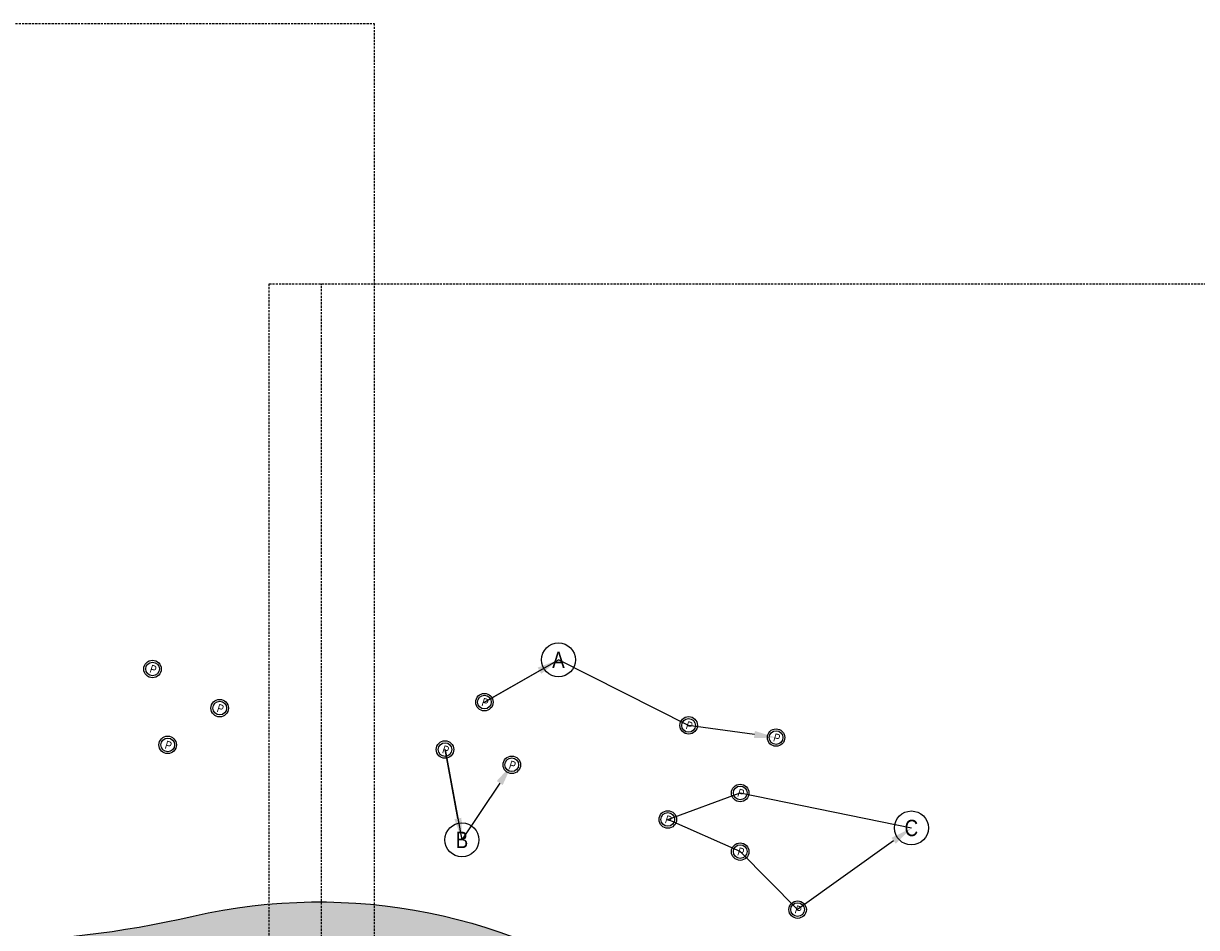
# Model space of a CAD drawing. Extents: x 1609557 to 1611883, y 574690 to 575242.
# Tile 23 of 43: x 1610305 to 1610439, y 575032 to 575135. Entities that reach past the tile are written whole.
import ezdxf
from ezdxf import colors
from ezdxf.entities.mleader import LeaderData, LeaderLine
from ezdxf.enums import TextEntityAlignment as Align
from ezdxf.math import Vec2, Vec3

# ---------------------------------------------------------------- set-up
doc = ezdxf.new("R2010")
doc.units = 0
doc.header["$MEASUREMENT"] = 0
doc.linetypes.add('HIDDEN', pattern=[0.375, 0.25, -0.125])
for name, color, linetype in [('C-SHRUB-WELL', 3, 'Continuous'), ('L-ANNO-MACH', 7, 'HIDDEN'), ('L-ANNO-MACH-OVERALL', 7, 'HIDDEN'), ('L-PLNT-BASE', 2, 'Continuous'), ('L-PLNT-BID-ADD', 2, 'Continuous'), ('L-PLNT-SEED', 2, 'Continuous'), ('L-STON', 3, 'Continuous')]:
    doc.layers.add(name, color=color, linetype=linetype)
doc.layers.add('L-ANNO-NOTE', color=2, linetype='Continuous', lineweight=25)
doc.styles.add('RDG_Standard', font='ARIALN.TTF')
doc.styles.add('SHR', font='ARIALN.TTF', dxfattribs={"height": 0.75})
doc.styles.get("Standard").update_dxf_attribs({"font": 'arial.ttf'})

# ---------------------------------------------------------------- blocks, each defined once
blk = doc.blocks.new('base bid')
at = {"layer": 'L-PLNT-SEED'}
h = blk.add_hatch(dxfattribs=at)
h.set_pattern_fill('ANSI31', color=256, scale=10)
h.set_pattern_definition([(45, (150.2332058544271, -144.2689704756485), (-0.8838834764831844, 0.8838834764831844), [])])
edge = h.paths.add_edge_path()
edge.add_arc((618.8863025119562, -30.30258975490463), 1.015633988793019, 53.56259994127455, 119.7169013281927)
edge.add_arc((604.8375250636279, -3.650523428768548), 29.11303063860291, 189.3697585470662, 297.72745904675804, ccw=False)
edge.add_arc((570.2035708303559, -9.42934627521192), 5.999999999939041, 9.972662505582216, 101.7879303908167)
edge.add_arc((539.35580430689, 138.3861309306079), 145.0000000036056, 248.93301401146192, 281.7879303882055, ccw=False)
edge.add_arc((475.8941253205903, -24.71594292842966), 30.01817304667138, 67.80410625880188, 127.606428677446)
edge.add_arc((414.8510998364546, 54.51400046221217), 70.00000000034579, 234.3621781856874, 307.6152423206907, ccw=False)
edge.add_arc((339.1053539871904, -51.13912058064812), 60.00000000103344, 54.36217818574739, 102.9413701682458)
edge.add_arc((298.7936556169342, 124.2888332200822), 119.9999999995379, 269.47738466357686, 282.94137016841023, ccw=False)
edge.add_arc((297.6535016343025, -0.7059668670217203), 5.00000000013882, 89.47738466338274, 125.4332877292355)
edge.add_arc((292.4357098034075, 6.627153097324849), 3.999999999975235, 266.90698341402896, 305.43328772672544, ccw=False)
edge.add_arc((298.7936556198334, 124.2888332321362), 121.8333333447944, 234.5171921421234, 266.90698341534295, ccw=False)
edge.add_arc((230.3962784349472, 28.3383603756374), 3.999999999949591, 197.7889517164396, 234.51719214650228, ccw=False)
edge.add_arc((221.8265835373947, 25.58875506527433), 5.000000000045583, 17.78895171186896, 57.33646437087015)
edge.add_arc((192.1428275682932, -20.71323875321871), 60.0000000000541, 57.33646437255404, 95.53005168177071)
edge.add_line((186.3607580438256, 39.00750866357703), (186.1700039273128, 38.98934755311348))
edge.add_arc((180.5786885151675, 98.72825606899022), 59.99999998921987, 247.789464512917, 275.34707114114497, ccw=False)
edge.add_arc((156.0079716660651, 38.55118508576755), 4.999999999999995, 67.78946452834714, 159.470690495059)
edge.add_arc((167.6572125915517, 34.18891891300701), 17.43921944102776, 159.4706905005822, 205.3160390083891)
edge.add_line((151.892805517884, 26.73171807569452), (158.8874708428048, 11.94510390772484))
edge.add_arc((154.3676564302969, 9.807049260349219), 4.999999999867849, -5.277370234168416, 25.316038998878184, ccw=False)
edge.add_line((159.3464619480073, 9.347162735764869), (159.2120745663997, 7.892263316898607))
edge.add_arc((164.1908800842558, 7.432376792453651), 5.000000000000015, 174.7226297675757, 288.8249053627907)
edge.add_arc((171.9821321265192, -15.42170740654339), 19.14565743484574, 39.949937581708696, 108.82490536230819, ccw=False)
edge.add_arc((190.4923328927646, 0.08265457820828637), 5.000000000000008, 219.9499375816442, 260.1090579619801)
edge.add_arc((151.2221834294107, -225.1353719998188), 223.6160627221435, 64.00658706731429, 80.10905796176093, ccw=False)
edge.add_arc((365.507981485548, 214.5410112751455), 265.4991911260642, 244.0252345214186, 287.9078035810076)
edge.add_arc((486.119061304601, -158.9674474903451), 127.0000000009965, 64.50460080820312, 107.8712941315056, ccw=False)
edge.add_arc((486.1190613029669, -158.9674474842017), 126.9999999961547, 61.264920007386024, 64.50460080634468, ccw=False)
edge.add_arc((625.5395918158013, 95.3196258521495), 162.9999999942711, 241.2649200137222, 271.4988119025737)
edge.add_arc((632.209427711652, -159.5931303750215), 92.00000000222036, 40.598662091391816, 91.49881190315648, ccw=False)
edge.add_arc((804.5674639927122, -11.87140776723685), 134.999999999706, 220.5986620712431, 258.7316317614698)
edge.add_arc((779.1648480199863, -139.3653570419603), 4.999999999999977, 258.7316317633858, 370.3232354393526)
edge.add_line((784.0839102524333, -138.4693510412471), (782.9414253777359, -132.1971227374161))
edge.add_arc((776.8266279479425, -133.3109316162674), 6.21540970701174, 10.32323543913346, 70.94929946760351)
edge.add_arc((781.0222398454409, -121.1609270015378), 6.638608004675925, 186.8673162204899, 250.9492994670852, ccw=False)
edge.add_arc((810.6261729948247, -117.5955908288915), 36.45646305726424, 178.6613906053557, 186.867316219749, ccw=False)
edge.add_arc((765.0365062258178, -116.5302791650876), 9.145648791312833, 358.6613906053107, 428.1020102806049)
edge.add_arc((770.7768630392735, -102.2492452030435), 6.245895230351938, 201.7173952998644, 248.10201028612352, ccw=False)
edge.add_arc((760.3291983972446, -106.4105506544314), 5.000000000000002, 21.71739529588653, 78.0838911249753)
edge.add_arc((785.2377233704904, 11.62438980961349), 115.6344966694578, 225.374426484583, 258.0838911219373, ccw=False)
edge.add_arc((642.0705309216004, -130.5235531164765), 86.12889410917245, 44.0178143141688, 83.09250781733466)
edge.add_arc((661.4880895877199, 16.8794886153), 62.55870457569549, 227.8289389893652, 261.67372428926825, ccw=False)
at = {"layer": 'L-STON'}
h = blk.add_hatch(dxfattribs=at)
h.set_pattern_fill('GRASS', color=256, scale=2)
h.set_pattern_definition([(90, (-3.71114620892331, -150.6996880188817), (-1.414213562, 1.414213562), [0.375, -2.453427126]), (45, (-3.71114620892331, -150.6996880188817), (-1.414213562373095, 1.414213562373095), [0.375, -1.625]), (135, (-3.71114620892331, -150.6996880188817), (-1.414213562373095, -1.414213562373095), [0.375, -1.625])])
edge = h.paths.add_edge_path(flags=16)
edge.add_arc((618.8863025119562, -30.30258975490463), 1.015633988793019, 53.56259994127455, 119.7169013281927)
edge.add_arc((604.8375250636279, -3.650523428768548), 29.11303063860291, 189.3697585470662, 297.72745904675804, ccw=False)
edge.add_arc((570.2035708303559, -9.42934627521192), 5.999999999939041, 9.972662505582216, 101.7879303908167)
edge.add_arc((539.35580430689, 138.3861309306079), 145.0000000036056, 248.93301401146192, 281.7879303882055, ccw=False)
edge.add_arc((475.8941253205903, -24.71594292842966), 30.01817304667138, 67.80410625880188, 127.606428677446)
edge.add_arc((414.8510998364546, 54.51400046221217), 70.00000000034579, 234.3621781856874, 307.6152423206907, ccw=False)
edge.add_arc((339.1053539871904, -51.13912058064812), 60.00000000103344, 54.36217818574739, 102.9413701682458)
edge.add_arc((298.7936556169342, 124.2888332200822), 119.9999999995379, 269.47738466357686, 282.94137016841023, ccw=False)
edge.add_arc((297.6535016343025, -0.7059668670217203), 5.00000000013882, 89.47738466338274, 125.4332877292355)
edge.add_arc((292.4357098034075, 6.627153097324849), 3.999999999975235, 266.90698341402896, 305.43328772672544, ccw=False)
edge.add_arc((298.7936556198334, 124.2888332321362), 121.8333333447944, 234.5171921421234, 266.90698341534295, ccw=False)
edge.add_arc((230.3962784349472, 28.3383603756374), 3.999999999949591, 197.7889517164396, 234.51719214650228, ccw=False)
edge.add_arc((221.8265835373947, 25.58875506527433), 5.000000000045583, 17.78895171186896, 57.33646437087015)
edge.add_arc((192.1428275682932, -20.71323875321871), 60.0000000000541, 57.33646437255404, 95.53005168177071)
edge.add_line((186.3607580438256, 39.00750866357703), (186.1700039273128, 38.98934755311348))
edge.add_arc((180.5786885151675, 98.72825606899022), 59.99999998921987, 247.789464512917, 275.34707114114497, ccw=False)
edge.add_arc((156.0079716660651, 38.55118508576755), 4.999999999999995, 67.78946452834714, 159.470690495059)
edge.add_arc((167.6572125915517, 34.18891891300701), 17.43921944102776, 159.4706905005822, 205.3160390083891)
edge.add_line((151.892805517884, 26.73171807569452), (158.8874708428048, 11.94510390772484))
edge.add_arc((154.3676564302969, 9.807049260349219), 4.999999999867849, -5.277370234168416, 25.316038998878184, ccw=False)
edge.add_line((159.3464619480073, 9.347162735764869), (159.2120745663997, 7.892263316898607))
edge.add_arc((164.1908800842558, 7.432376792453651), 5.000000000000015, 174.7226297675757, 288.8249053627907)
edge.add_arc((171.9821321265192, -15.42170740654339), 19.14565743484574, 39.949937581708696, 108.82490536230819, ccw=False)
edge.add_arc((190.4923328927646, 0.08265457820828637), 5.000000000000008, 219.9499375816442, 260.1090579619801)
edge.add_arc((151.2221834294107, -225.1353719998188), 223.6160627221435, 64.00658706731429, 80.10905796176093, ccw=False)
edge.add_arc((365.507981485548, 214.5410112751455), 265.4991911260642, 244.0252345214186, 287.9078035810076)
edge.add_arc((486.119061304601, -158.9674474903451), 127.0000000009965, 64.50460080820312, 107.8712941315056, ccw=False)
edge.add_arc((486.1190613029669, -158.9674474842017), 126.9999999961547, 61.264920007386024, 64.50460080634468, ccw=False)
edge.add_arc((625.5395918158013, 95.3196258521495), 162.9999999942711, 241.2649200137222, 271.4988119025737)
edge.add_arc((632.209427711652, -159.5931303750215), 92.00000000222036, 40.598662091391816, 91.49881190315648, ccw=False)
edge.add_arc((804.5674639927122, -11.87140776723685), 134.999999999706, 220.5986620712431, 258.7316317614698)
edge.add_arc((779.1648480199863, -139.3653570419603), 4.999999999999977, 258.7316317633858, 370.3232354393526)
edge.add_line((784.0839102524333, -138.4693510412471), (782.9414253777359, -132.1971227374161))
edge.add_arc((776.8266279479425, -133.3109316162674), 6.21540970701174, 10.32323543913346, 70.94929946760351)
edge.add_arc((781.0222398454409, -121.1609270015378), 6.638608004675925, 186.8673162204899, 250.9492994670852, ccw=False)
edge.add_arc((810.6261729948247, -117.5955908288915), 36.45646305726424, 178.6613906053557, 186.867316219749, ccw=False)
edge.add_arc((765.0365062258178, -116.5302791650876), 9.145648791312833, 358.6613906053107, 428.1020102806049)
edge.add_arc((770.7768630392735, -102.2492452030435), 6.245895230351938, 201.7173952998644, 248.10201028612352, ccw=False)
edge.add_arc((760.3291983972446, -106.4105506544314), 5.000000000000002, 21.71739529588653, 78.0838911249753)
edge.add_arc((785.2377233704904, 11.62438980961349), 115.6344966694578, 225.374426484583, 258.0838911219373, ccw=False)
edge.add_arc((642.0705309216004, -130.5235531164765), 86.12889410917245, 44.0178143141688, 83.09250781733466)
edge.add_arc((661.4880895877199, 16.8794886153), 62.55870457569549, 227.8289389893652, 261.67372428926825, ccw=False)
edge = h.paths.add_edge_path()
edge.add_arc((661.4880895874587, 16.8794886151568), 58.55870457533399, 228.8865744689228, 261.6266150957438)
edge.add_arc((642.0705309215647, -130.5235531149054), 90.1288941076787, 44.04852607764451, 83.06014555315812, ccw=False)
edge.add_arc((785.2377233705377, 11.62438981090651), 111.6344966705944, 225.3982424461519, 282.6823883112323)
edge.add_arc((811.9353492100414, -107.0123411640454), 9.969110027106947, 16.319136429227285, 102.68238831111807, ccw=False)
edge.add_arc((865.5003203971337, -91.27441045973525), 45.85999714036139, 196.3851008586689, 256.0268237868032)
edge.add_arc((853.7026135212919, -138.6869781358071), 2.998343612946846, -68.92306818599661, 76.02682378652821, ccw=False)
edge.add_arc((804.5674639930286, -11.87140776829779), 138.9999999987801, 276.97243690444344, 291.1768356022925, ccw=False)
edge.add_arc((809.8878398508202, -159.6371798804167), 15.14565743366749, 40.28843071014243, 143.8357105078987)
edge.add_arc((804.5674639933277, -11.87140776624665), 139.0000000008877, 220.5986620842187, 267.151704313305, ccw=False)
edge.add_arc((632.2094277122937, -159.593130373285), 88.00000000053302, 40.59866207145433, 91.49881190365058)
edge.add_arc((625.5395918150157, 95.31962585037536), 166.9999999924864, 241.2649200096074, 271.4988119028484, ccw=False)
edge.add_arc((486.119061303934, -158.9674474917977), 123.0000000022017, 61.26492001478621, 107.8712941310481)
edge.add_arc((365.5043407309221, 214.5655925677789), 269.5237002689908, 249.6041407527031, 287.9063914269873, ccw=False)
edge.add_arc((365.9698800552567, 215.5476255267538), 270.6064256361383, 244.030657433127, 249.5842146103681, ccw=False)
edge.add_arc((154.4480504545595, -218.0632359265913), 211.8456146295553, 63.95216514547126, 70.08311154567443)
edge.add_arc((151.0554869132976, -225.5060928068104), 219.9999696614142, 69.91273766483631, 81.04841856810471)
edge.add_arc((171.9821321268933, -15.4217074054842), 15.14565743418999, 28.53936112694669, 140.0836133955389)
edge.add_arc((149.966357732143, -196.3326169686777), 190.9128533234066, 86.87746046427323, 97.39858245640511)
edge.add_arc((158.8098743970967, -264.4371158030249), 259.5891268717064, 97.39858245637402, 105.1312620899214)
edge.add_arc((35.53181350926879, 191.4625140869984), 212.6840491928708, 282.20007420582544, 285.13126208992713, ccw=False)
edge.add_arc((54.86326487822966, 102.0515709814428), 121.2071572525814, 277.0715209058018, 282.2000742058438, ccw=False)
edge.add_arc((51.95215365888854, 125.518462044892), 144.853923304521, 248.75498744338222, 277.07152089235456, ccw=False)
edge.add_arc((1.280879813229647, -4.833150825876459), 5.000000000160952, 104.84327763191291, 248.6841357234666, ccw=False)
edge.add_arc((-45.59932130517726, 172.0601694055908), 177.9999999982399, 284.8432776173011, 307.7565667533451)
edge.add_arc((-93.52873311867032, 250.2739725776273), 269.370478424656, 305.6296898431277, 316.0769376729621)
edge.add_arc((118.7785447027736, 46.36607813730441), 25.00104146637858, 39.91773842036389, 137.0089859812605, ccw=False)
edge.add_arc((180.5786885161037, 98.72825607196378), 55.99999999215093, 220.4330820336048, 235.0336811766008)
edge.add_arc((180.5786885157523, 98.72825607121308), 55.99999999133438, 235.0336811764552, 275.530051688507)
edge.add_arc((192.1428275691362, -20.71323875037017), 63.99999999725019, 53.66505559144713, 95.53005168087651, ccw=False)
edge.add_arc((298.7936556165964, 124.2888332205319), 116.0000000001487, 233.6650555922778, 282.9413701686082)
edge.add_arc((339.1053539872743, -51.13912058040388), 64.00000000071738, 54.3621781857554, 102.94137016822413, ccw=False)
edge.add_arc((414.8510998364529, 54.5140004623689), 66.0000000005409, 234.3621781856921, 307.6152423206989)
edge.add_arc((475.8942029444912, -24.71651629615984), 34.01867460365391, 67.87353367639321, 127.60697928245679, ccw=False)
edge.add_arc((539.3558043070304, 138.3861309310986), 141.0000000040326, 248.9484073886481, 281.7879303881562)
edge.add_arc((570.2035708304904, -9.429346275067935), 9.999999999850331, 9.832403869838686, 101.78793039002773, ccw=False)
edge.add_arc((604.8375250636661, -3.650523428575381), 25.11303063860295, 189.329578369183, 297.6231998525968)
edge.add_arc((618.8834613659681, -30.2891627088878), 5.002573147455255, 47.9211214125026, 118.69745510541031, ccw=False)
edge.add_arc((662.4386729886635, 17.95008187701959), 59.99035860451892, 227.9211214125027, 228.8749149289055)
at = {"layer": 'L-PLNT-SEED'}
blk.add_lwpolyline([(230.0631219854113, 30.84305350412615, 0.2183841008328), (324.7723056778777, 11.23526299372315, -0.2151993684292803), (376.3955673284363, 0.87472362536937, 0.3309752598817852), (455.1345901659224, 2.233598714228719, -0.2667030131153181), (488.7074118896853, 6.796844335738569, 0.1442782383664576), (568.1606723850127, 0.3597581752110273, -0.42424581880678), (580.0566856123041, -7.721678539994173, 0.5111402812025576), (616.4813030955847, -25.9010681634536, -0.3190269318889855), (622.2359510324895, -26.57613818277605, 0.004161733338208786), (622.9827078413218, -27.23918609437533, 0.1438351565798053), (652.9605675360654, -41.05498513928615, -0.171883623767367), (706.8507824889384, -67.85987495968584, 0.2552878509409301), (809.7466676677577, -97.28645673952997, -0.3957425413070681), (821.5028187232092, -104.2111482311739, 0.2662743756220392), (854.426616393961, -135.7773588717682, -0.7328942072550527), (854.7808813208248, -141.4847277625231, -0.06205786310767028), (821.4409309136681, -149.8434560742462, 0.4852896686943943), (797.6603225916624, -150.6996880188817, -0.2059665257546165), (699.026640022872, -102.326559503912, 0.2258189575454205), (629.9076804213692, -71.62323802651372, -0.1326908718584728), (545.252596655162, -51.11465430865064, 0.2062091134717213), (448.3728435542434, -41.90240981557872, -0.1686986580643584), (271.5741697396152, -38.06090640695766, -0.02423670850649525)], format="xyb", dxfattribs=at)
blk = doc.blocks.new('viewports_Rebid')
at = {"layer": 'L-ANNO-MACH'}
blk.add_lwpolyline([(666.2274583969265, -124.6375052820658), (672.2274583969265, -124.6375052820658), (672.2274583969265, 35.58885113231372), (678.2274583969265, 35.58885113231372)], dxfattribs=at)
at = {"layer": 'L-ANNO-MACH-OVERALL'}
for points in [[(678.2274583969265, -124.6375052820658), (358.2274583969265, -124.6375052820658), (358.2274583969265, 65.36249471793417), (678.2274583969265, 65.36249471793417)], [(986.2274583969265, -154.4111488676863), (666.2274583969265, -154.4111488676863), (666.2274583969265, 35.58885113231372), (986.2274583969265, 35.58885113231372)]]:
    blk.add_lwpolyline(points, close=True, dxfattribs=at)
blk = doc.blocks.new('OPT B AGAIN')
at = {"layer": 'L-PLNT-SEED'}
h = blk.add_hatch(dxfattribs=at)
h.set_pattern_fill('ANSI31', color=256, scale=10)
h.set_pattern_definition([(45, (181.7650575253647, -138.8858917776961), (-0.8838834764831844, 0.8838834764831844), [])])
edge = h.paths.add_edge_path()
edge.add_arc((650.4181541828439, -24.9195110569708), 1.015633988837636, 53.56259993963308, 119.7169013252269)
edge.add_arc((636.3693767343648, 1.732555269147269), 29.1130306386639, 189.3697585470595, 297.72745904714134, ccw=False)
edge.add_arc((601.7354225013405, -4.046267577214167), 5.999999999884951, 9.972662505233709, 101.787930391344)
edge.add_arc((570.8876559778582, 143.7692096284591), 145.0000000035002, 248.93301401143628, 281.7879303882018, ccw=False)
edge.add_arc((507.4259769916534, -19.33286423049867), 30.01817304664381, 67.80410625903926, 127.6064286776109)
edge.add_arc((446.3829515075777, 59.89707916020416), 70.00000000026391, 234.3621781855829, 307.6152423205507, ccw=False)
edge.add_arc((370.6372056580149, -45.75604188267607), 60.00000000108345, 54.36217818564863, 102.9413701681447)
edge.add_arc((330.3255072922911, 129.6719119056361), 119.9999999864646, 280.84839090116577, 282.94137016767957, ccw=False)
edge.add_arc((367.943715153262, -49.30538427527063), 62.94338616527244, 103.8176226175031, 128.3046883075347)
edge.add_arc((332.0278986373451, -3.835722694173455), 4.999999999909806, 128.3046883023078, 172.4897710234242)
edge.add_arc((210.2500576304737, 12.21875247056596), 117.8315461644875, 339.6326578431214, 352.48977102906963, ccw=False)
edge.add_arc((325.4022392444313, -30.53126276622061), 5.000000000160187, 159.6326578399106, 254.0379134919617)
edge.add_arc((397.0398331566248, 219.9240899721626), 265.4991911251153, 254.0379134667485, 287.907803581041)
edge.add_arc((517.6509129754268, -153.5843687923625), 127.0000000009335, 64.50460080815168, 107.87129413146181, ccw=False)
edge.add_arc((517.6509129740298, -153.5843687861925), 126.9999999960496, 61.2649200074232, 64.50460080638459, ccw=False)
edge.add_arc((657.0714434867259, 100.7027045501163), 162.9999999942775, 241.2649200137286, 271.4988119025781)
edge.add_arc((663.7412793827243, -154.2100516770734), 92.00000000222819, 40.598662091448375, 91.49881190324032, ccw=False)
edge.add_arc((836.0993156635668, -6.488329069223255), 134.9999999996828, 220.5986620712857, 258.7316317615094)
edge.add_arc((810.696699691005, -133.9822783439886), 5.000000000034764, 258.7316317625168, 370.3232354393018)
edge.add_line((815.6157619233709, -133.0862723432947), (814.4732770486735, -126.8140440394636))
edge.add_arc((808.3584796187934, -127.9278529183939), 6.215409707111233, 10.32323543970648, 70.94929946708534)
edge.add_arc((812.5540915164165, -115.7778483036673), 6.638608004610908, 186.8673162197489, 250.9492994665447, ccw=False)
edge.add_arc((842.1580246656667, -112.2125121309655), 36.45646305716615, 178.6613906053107, 186.8673162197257, ccw=False)
edge.add_arc((796.5683578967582, -111.1472004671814), 9.145648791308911, 358.6613906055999, 428.1020102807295)
edge.add_arc((802.3087147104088, -96.8661665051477), 6.245895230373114, 201.7173952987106, 248.102010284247, ccw=False)
edge.add_arc((791.8610500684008, -101.0274719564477), 4.999999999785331, 21.7173952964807, 78.08389112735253)
edge.add_arc((816.769575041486, 17.00746850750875), 115.6344966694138, 225.3744264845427, 258.0838911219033, ccw=False)
edge.add_arc((673.6023825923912, -125.140474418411), 86.12889410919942, 44.01781431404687, 83.0925078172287)
edge.add_arc((693.0199412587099, 22.26256731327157), 62.558704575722, 227.8289389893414, 261.67372428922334, ccw=False)
edge = h.paths.add_edge_path()
edge.add_arc((212.1105401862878, 104.1113347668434), 59.99999998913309, 247.7894645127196, 275.3470711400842, ccw=False)
edge.add_arc((187.5398233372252, 43.93426378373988), 4.999999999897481, 67.78946453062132, 159.4706904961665)
edge.add_arc((199.1890642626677, 39.57199761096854), 17.43921944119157, 159.4706905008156, 205.3160390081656)
edge.add_line((183.4246571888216, 32.11479677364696), (190.4193225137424, 17.32818260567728))
edge.add_arc((185.8995081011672, 15.19012795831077), 4.999999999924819, -5.277370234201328, 25.31603899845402, ccw=False)
edge.add_line((190.878313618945, 14.73024143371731), (190.7439262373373, 13.27534201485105))
edge.add_arc((195.7227317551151, 12.81545549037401), 4.999999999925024, 174.722629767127, 288.8249053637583)
edge.add_arc((203.513983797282, -10.0386287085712), 19.14565743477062, 39.949937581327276, 108.82490536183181, ccw=False)
edge.add_arc((222.0241845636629, 5.465733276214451), 5.000000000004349, 219.9499375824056, 260.10905796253)
edge.add_arc((182.7540351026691, -219.7522932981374), 223.6160627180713, 75.43087282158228, 80.10905796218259, ccw=False)
edge.add_arc((240.2619229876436, 1.512586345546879), 5.000000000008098, 255.4308728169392, 347.0509928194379)
edge.add_arc((374.7180795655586, -29.40304603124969), 132.9646127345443, 157.5099949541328, 167.0509928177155, ccw=False)
edge.add_arc((247.246189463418, 23.37148950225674), 4.999999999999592, 337.509994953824, 393.1107178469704)
edge.add_arc((217.7081057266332, 4.107980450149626), 40.2644462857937, 33.11071784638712, 90.00889385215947)
at = {"layer": 'L-STON'}
h = blk.add_hatch(dxfattribs=at)
h.set_pattern_fill('GRASS', color=256, scale=2)
h.set_pattern_definition([(90, (27.8207054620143, -145.3166093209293), (-1.414213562, 1.414213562), [0.375, -2.453427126]), (45, (27.8207054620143, -145.3166093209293), (-1.414213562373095, 1.414213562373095), [0.375, -1.625]), (135, (27.8207054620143, -145.3166093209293), (-1.414213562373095, -1.414213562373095), [0.375, -1.625])])
edge = h.paths.add_edge_path()
edge.add_arc((207.1410033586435, 12.69014320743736), 107.6940575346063, 338.35944969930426, 342.71991084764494, ccw=False)
edge.add_arc((60.72531980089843, -580.3145660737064), 605.7230099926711, 65.1133469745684, 65.98454442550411, ccw=False)
edge.add_arc((329.9781141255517, -37.84200842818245), 15.96790067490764, 153.9824321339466, 160.5690995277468)
edge.add_arc((516.4555651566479, 428.1948726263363), 502.8758192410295, 245.32682082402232, 246.3738837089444, ccw=False)
edge.add_arc((207.3445239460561, 12.6182313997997), 107.4783624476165, 334.75866177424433, 337.3508878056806, ccw=False)
edge.add_arc((397.0361931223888, 219.9486709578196), 269.5237002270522, 249.933736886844, 287.9065540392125)
edge.add_arc((517.6509139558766, -153.5843684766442), 123.0000000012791, 61.260122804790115, 107.87093801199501, ccw=False)
edge.add_arc((657.0714434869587, 100.7027045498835), 166.9999999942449, 241.2684535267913, 271.4988119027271)
edge.add_arc((663.7412803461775, -154.2100516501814), 88.00000000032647, 40.592819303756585, 91.49881253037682, ccw=False)
edge.add_arc((836.0993152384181, -6.488328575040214), 138.9999999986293, 220.6023616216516, 267.1517046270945)
edge.add_arc((841.4196985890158, -154.2540915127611), 15.14565743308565, 40.28839114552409, 143.8357536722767, ccw=False)
edge.add_arc((836.0993222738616, -6.488328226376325), 139.0000000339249, 276.9724399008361, 291.1808094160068)
edge.add_arc((885.2346205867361, -133.3038389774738), 2.998343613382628, 291.258090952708, 435.5823314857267)
edge.add_arc((897.0321756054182, -85.8913326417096), 45.85999713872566, 196.3656860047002, 256.0560501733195, ccw=False)
edge.add_arc((843.4671981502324, -101.6292531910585), 9.969110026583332, 16.40838268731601, 102.606012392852)
edge.add_arc((816.7695752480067, 17.00746855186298), 111.6344966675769, 225.3982384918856, 282.68920835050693, ccw=False)
edge.add_arc((673.602382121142, -125.1404739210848), 90.12889410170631, 44.04853046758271, 83.06015612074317)
edge.add_arc((693.0199447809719, 22.26256679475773), 58.55870457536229, 228.8772201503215, 261.6265948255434, ccw=False)
edge.add_arc((693.9705255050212, 23.33316152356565), 59.99035987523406, 227.9211214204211, 228.8657866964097, ccw=False)
edge.add_arc((650.4152883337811, -24.90606170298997), 5.002573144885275, 47.92074019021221, 118.7163259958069)
edge.add_arc((636.3693727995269, 1.732553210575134), 25.11303063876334, 189.3284830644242, 297.6194251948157, ccw=False)
edge.add_arc((601.7354225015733, -4.046267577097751), 9.999999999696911, 9.835146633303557, 101.7879303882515)
edge.add_arc((570.8876539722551, 143.7692092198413), 141.0000000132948, 248.9484321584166, 281.78793122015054, ccw=False)
edge.add_arc((507.4260548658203, -19.33343770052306), 34.01867460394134, 67.87343435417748, 127.6124320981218)
edge.add_arc((446.3829510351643, 59.89707879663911), 66.00000000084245, 234.35688979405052, 307.6124323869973, ccw=False)
edge.add_arc((370.6372056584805, -45.75604188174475), 64.00000000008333, 54.36763199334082, 102.9413701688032)
edge.add_arc((330.3255673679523, 129.6719258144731), 116.0000000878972, 280.81274086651, 282.94133970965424, ccw=False)
edge.add_arc((330.3255081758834, 129.6717582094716), 115.9998465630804, 266.9069788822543, 280.8127851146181, ccw=False)
edge.add_line((324.0664828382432, 13.84089442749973), (323.9675614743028, 12.01023179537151))
edge.add_arc((330.32550728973, 129.6719119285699), 117.8333333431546, 262.4398860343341, 266.90698341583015, ccw=False)
edge.add_arc((207.3445242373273, 12.61823125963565), 107.4783621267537, -4.539872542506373, 0.13040968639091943, ccw=False)
edge.add_arc((347.5756757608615, 153.7025803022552), 153.2076535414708, 257.5268897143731, 261.0257481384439)
edge.add_line((323.676723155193, 2.370411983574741), (323.5023044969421, 0.5414674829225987))
edge.add_arc((351.0499038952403, 173.255806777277), 174.8974363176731, 257.87796993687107, 260.93776732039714, ccw=False)
edge.add_arc((306.1354698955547, -0.9130344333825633), 8.779646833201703, -36.79940575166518, 21.173633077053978, ccw=False)
edge.add_arc((379.2992689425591, 253.121108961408), 267.594211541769, 255.6915812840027, 257.6863574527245)
edge.add_line((322.2313187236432, -8.317050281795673), (321.8851103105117, -10.11804965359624))
edge.add_arc((416.4422678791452, 415.094967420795), 435.5997772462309, 256.2391643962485, 257.462797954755, ccw=False)
edge.add_arc((207.3445242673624, 12.61823125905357), 107.4783620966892, 343.7124250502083, 348.9390467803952, ccw=False)
edge.add_arc((10098.18086125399, 24184.04161815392), 26105.82961503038, 247.9804567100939, 248.0008734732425)
edge.add_line((319.1339653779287, -21.01119520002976), (318.5818858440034, -22.76556672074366))
edge.add_arc((-351.5724212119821, -1674.680112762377), 1782.67452516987, 67.91842221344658, 68.21666200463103)
edge = h.paths.add_edge_path(flags=16)
edge.add_arc((570.8876560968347, 143.769209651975), 145.0000000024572, 248.9330126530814, 281.787930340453)
edge.add_arc((601.7354225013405, -4.046267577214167), 5.999999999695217, 9.971805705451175, 101.78793038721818, ccw=False)
edge.add_arc((636.3693776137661, 1.732555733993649), 29.11303063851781, 189.3699357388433, 297.8536030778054)
edge.add_arc((650.4182739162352, -24.91959943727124), 1.015633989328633, 53.57173690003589, 116.1039863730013, ccw=False)
edge.add_arc((693.0199389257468, 22.26256765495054), 62.55870457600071, 227.8289288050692, 261.6737675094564)
edge.add_arc((673.6023838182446, -125.1404756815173), 86.128894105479, 44.01784787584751, 83.09247891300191, ccw=False)
edge.add_arc((816.769577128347, 17.00746806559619), 115.63449666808, 225.3744014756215, 258.0838900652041)
edge.add_arc((791.8610500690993, -101.0274719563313), 4.999999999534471, 21.820279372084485, 78.08389112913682, ccw=False)
edge.add_arc((802.308696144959, -96.86615905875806), 6.245895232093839, 201.635160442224, 248.1499141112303)
edge.add_arc((796.5683579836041, -111.1471965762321), 9.145648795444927, -1.3386337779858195, 68.06941175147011, ccw=False)
edge.add_arc((842.1580246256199, -112.2125121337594), 36.45646301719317, 178.6613905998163, 186.8310836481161)
edge.add_arc((812.554057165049, -115.7778364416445), 6.63860800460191, 186.6684787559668, 250.949613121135)
edge.add_arc((808.3584796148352, -127.9278529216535), 6.215409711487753, 10.323235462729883, 70.94929944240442, ccw=False)
edge.add_line((814.4732770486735, -126.8140440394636), (815.6157619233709, -133.0862723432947))
edge.add_arc((810.6966996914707, -133.9822783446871), 4.999999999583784, -101.26836824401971, 10.323235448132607, ccw=False)
edge.add_arc((836.0993156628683, -6.488329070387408), 134.9999999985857, 220.5986620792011, 258.7316317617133, ccw=False)
edge.add_arc((663.741279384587, -154.2100516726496), 91.99999999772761, 40.59866207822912, 91.49881190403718)
edge.add_arc((657.0714434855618, 100.7027045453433), 162.9999999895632, 241.2679849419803, 271.49881190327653, ccw=False)
edge.add_arc((517.6509215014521, -153.5843727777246), 126.999999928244, 61.26099051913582, 64.50460505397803)
edge.add_arc((517.6509129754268, -153.5843687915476), 127.0000000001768, 64.50460080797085, 107.9209160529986)
edge.add_arc((397.0398337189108, 219.92408981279), 265.4991911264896, 254.03410546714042, 287.8840671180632, ccw=False)
edge.add_arc((325.4022285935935, -30.53129148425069), 5.000000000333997, 159.6509862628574, 253.8357424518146, ccw=False)
edge.add_arc((210.250057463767, 12.21875123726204), 117.8315461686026, 339.6318658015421, 352.4897716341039)
edge.add_arc((332.0278986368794, -3.835722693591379), 4.999999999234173, 128.3491625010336, 172.4897710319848, ccw=False)
edge.add_arc((367.9437183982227, -49.30538346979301), 62.94338615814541, 103.81760064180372, 128.3082239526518, ccw=False)
edge.add_arc((330.3255452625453, 129.6719203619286), 119.9999997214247, 280.8483854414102, 282.9456370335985)
edge.add_arc((370.637204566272, -45.7560410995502), 60.00000000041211, 54.36898960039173, 102.93279844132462, ccw=False)
edge.add_arc((446.3829508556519, 59.89707865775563), 70.0000000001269, 234.3563389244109, 307.6212088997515)
edge.add_arc((507.4259744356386, -19.33286318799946), 30.01817304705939, 67.8041073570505, 127.5925140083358, ccw=False)
at = {"layer": 'L-PLNT-SEED'}
blk.add_lwpolyline([(261.5949736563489, 36.22613220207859, 0.2183841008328), (356.3041573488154, 16.6183416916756, -0.2151993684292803), (407.9274189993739, 6.257802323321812, 0.3309752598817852), (486.66644183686, 7.616677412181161, -0.2667030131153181), (520.2392635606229, 12.17992303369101, 0.1442782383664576), (599.6925240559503, 5.742836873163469, -0.42424581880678), (611.5885372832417, -2.338599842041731, 0.5111402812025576), (648.0131547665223, -20.51798946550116, -0.3190269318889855), (653.7678027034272, -21.19305948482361, 0.004161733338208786), (654.5145595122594, -21.85610739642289, 0.1438351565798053), (684.492419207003, -35.6719064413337, -0.171883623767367), (738.382634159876, -62.4767962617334, 0.2552878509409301), (841.2785193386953, -91.90337804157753, -0.3957425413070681), (853.0346703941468, -98.82806953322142, 0.2662743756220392), (885.9584680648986, -130.3942801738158, -0.7328942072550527), (886.3127329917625, -136.1016490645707, -0.06205786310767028), (852.9727825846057, -144.4603773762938, 0.4852896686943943), (829.1921742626, -145.3166093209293, -0.2059665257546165), (730.5584916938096, -96.94348080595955, 0.2258189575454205), (661.4395320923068, -66.24015932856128, -0.1326908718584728), (576.7844483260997, -45.7315756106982, 0.2062091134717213), (479.9046952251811, -36.51933111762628, -0.1686986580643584), (303.1060214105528, -32.67782770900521, -0.02423670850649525)], format="xyb", dxfattribs=at)
blk = doc.blocks.new('_SHRUBWELL')
at = {"lineweight": -2}
for radius in [0.08000000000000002, 0.0625]:
    blk.add_circle((0, 0), radius, dxfattribs=at)
at = {"lineweight": -2, "style": 'SHR'}
blk.add_text('P', height=0.07500000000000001, rotation=342.7900000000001, dxfattribs=at).set_placement((-0.004515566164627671, -0.03891056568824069), align=Align.CENTER)
blk = doc.blocks.new('KEYNOTE-CIRCLE')
at = {"layer": 'L-ANNO-NOTE', "color": 0, "transparency": 16777216}
blk.add_circle((0, 0), 0.09710618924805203, dxfattribs=at)
at = {"layer": 'L-ANNO-NOTE', "color": 0, "transparency": 16777216, "style": 'RDG_Standard'}
blk.add_attdef('#', text='', height=0.09375, dxfattribs=at).set_placement((0, 0), align=Align.MIDDLE_CENTER)

msp = doc.modelspace()

# ---------------------------------------------------------------- hatches: boundary and pattern name
at = {"layer": 'L-STON'}
h = msp.add_hatch(dxfattribs=at)
h.set_pattern_fill('GRASS', color=256, scale=2)
h.set_pattern_definition([(90, (0, 0), (-1.414213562, 1.414213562), [0.375, -2.453427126]), (45, (0, 0), (-1.414213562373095, 1.414213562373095), [0.375, -1.625]), (135, (0, 0), (-1.414213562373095, -1.414213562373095), [0.375, -1.625])])
edge = h.paths.add_edge_path()
edge.add_arc((1610813.216045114, 574959.1414492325), 100.0040495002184, 216.1022558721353, 216.1817475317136)
edge.add_arc((1610656.820515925, 574844.9201608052), 93.66082483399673, 36.09956406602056, 36.18443933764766)
edge = h.paths.add_edge_path()
edge.add_line((1609968.687393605, 575012.2828954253), (1609968.102458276, 575016.2398957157))
edge.add_arc((1609954.034991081, 575193.683145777), 178.0000017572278, 253.0948772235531, 274.5328533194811, ccw=False)
edge.add_arc((1609954.034990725, 575193.6831440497), 178.0000000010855, 248.16826524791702, 253.0948771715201, ccw=False)
edge.add_arc((1609954.034990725, 575193.6831440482), 177.9999999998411, 238.03358010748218, 248.1682652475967, ccw=False)
edge.add_arc((1609954.034990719, 575193.6831440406), 177.9999999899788, 221.3720803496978, 238.033580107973, ccw=False)
edge.add_arc((1609916.37045134, 575160.5099906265), 127.809606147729, 215.3124549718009, 221.3720803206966, ccw=False)
edge.add_arc((1609869.584878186, 574941.4546373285), 156.1524184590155, 111.6098876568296, 115.6512929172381)
edge.add_arc((1609765.242331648, 575157.5691477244), 83.83367074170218, 276.5399601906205, 295.99620355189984, ccw=False)
edge.add_line((1609774.790663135, 575074.2810110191), (1609793.91872741, 575061.8659131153))
edge.add_arc((1609739.119560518, 574977.4969385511), 100.6035414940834, 49.28011877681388, 56.9955511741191, ccw=False)
edge.add_line((1609804.749430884, 575053.7451691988), (1609811.023914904, 575047.8491104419))
edge.add_line((1609811.023914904, 575047.8491104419), (1609816.541248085, 575053.3064861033))
edge.add_line((1609816.541248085, 575053.3064861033), (1609888.084439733, 574995.2144768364))
edge.add_line((1609888.084439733, 574995.2144768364), (1609902.420042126, 574989.8289895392))
edge.add_line((1609902.420042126, 574989.8289895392), (1609897.395630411, 575009.8454450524))
edge.add_arc((1609904.28674102, 575010.7120738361), 6.94539062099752, 101.69690295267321, 187.1679094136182, ccw=False)
edge.add_arc((1609948.778174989, 575178.4044143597), 167.3102986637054, 254.0774575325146, 276.8341494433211)

# ---------------------------------------------------------------- block references
at = {"layer": 'C-SHRUB-WELL', "xscale": 12.50000000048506, "yscale": 12.50000000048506, "zscale": 1.041666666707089}
for p in [(1610319.743239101, 575061.1170159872), (1610327.423459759, 575056.6399416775), (1610357.680132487, 575057.3281802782), (1610381.020850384, 575054.6689504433), (1610321.479308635, 575052.4376930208), (1610391.019133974, 575053.2754726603), (1610353.177673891, 575051.9068332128), (1610360.808831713, 575050.1615728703), (1610386.91780788, 575046.9435289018), (1610378.64128508, 575043.9110509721), (1610386.91780788, 575040.2373131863), (1610393.477131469, 575033.6062634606)]:
    msp.add_blockref('_SHRUBWELL', p, dxfattribs=at)
at = {"layer": 'L-ANNO-MACH'}
msp.add_blockref('viewports_Rebid', (1609666.84857738, 575069.5637974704), dxfattribs=at)
at = {"layer": 'L-PLNT-BASE'}
msp.add_blockref('base bid', (1609999.634312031, 575021.6229746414), dxfattribs=at)
at = {"layer": 'L-PLNT-BID-ADD'}
msp.add_blockref('OPT B AGAIN', (1609968.10246036, 575016.2398959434), dxfattribs=at)

# ---------------------------------------------------------------- leaders
at = {"layer": 'L-ANNO-NOTE'}
ml = msp.add_multileader_block('Standard', dxfattribs=at)
ml.set_content('KEYNOTE-CIRCLE', color=256, scale=20)
ml.set_attribute('#', 'A', width=0)
ml.set_leader_properties()
ml.build(insert=Vec2(0, 0))
ml.multileader.update_dxf_attribs({"has_dogleg": 0, "text_right_attachment_type": 3, "dogleg_length": 0.36, "arrow_head_size": 2.5, "scale": 10, "block_connection_type": 1})
ctx = ml.context
ctx.base_point, ctx.scale, ctx.char_height, ctx.arrow_head_size, ctx.landing_gap_size, ctx.plane_origin = Vec3(1610366.141747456, 575062.161573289), 10, 1.875, 2.5, 1.8, Vec3(1610401.833297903, 575059.8412513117)
ctx.right_attachment, ctx.attachment_type = 3, 1
notes = []
notes.append((ctx, [(1, (1, 1, 0), (1610369.741747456, 575062.161573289), (-1, 0), 3.6, [(3, [(1610366.141747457, 575062.161573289), (1610357.680132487, 575057.3281802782)], 0, []), (2, [(1610391.019133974, 575053.2754726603), (1610381.020850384, 575054.6689504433)], 0, [])])]))
ctx.block.insert = Vec3(1610366.141747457, 575062.161573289)
ml = msp.add_multileader_block('Standard', dxfattribs=at)
ml.set_content('KEYNOTE-CIRCLE', color=256, scale=20)
ml.set_attribute('#', 'B', width=0)
ml.set_leader_properties()
ml.build(insert=Vec2(0, 0))
ml.multileader.update_dxf_attribs({"has_dogleg": 0, "text_right_attachment_type": 3, "dogleg_length": 0.36, "arrow_head_size": 2.5, "scale": 10, "block_connection_type": 1})
ctx = ml.context
ctx.base_point, ctx.scale, ctx.char_height, ctx.arrow_head_size, ctx.landing_gap_size, ctx.plane_origin = Vec3(1610355.109878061, 575041.5742588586), 10, 1.875, 2.5, 1.8, Vec3(1610390.801428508, 575039.2539368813)
ctx.right_attachment, ctx.attachment_type = 3, 1
notes.append((ctx, [(1, (1, 1, 0), (1610358.709878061, 575041.5742588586), (-1, 0), 3.6, [(2, [(1610355.109878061, 575041.5742588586), (1610353.177673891, 575051.9068332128)], 0, []), (1, [(1610360.808831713, 575050.1615728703)], 0, [])])]))
ctx.block.insert = Vec3(1610355.109878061, 575041.5742588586)
ml = msp.add_multileader_block('Standard', dxfattribs=at)
ml.set_content('KEYNOTE-CIRCLE', color=256, scale=20)
ml.set_attribute('#', 'C', width=0)
ml.set_leader_properties()
ml.build(insert=Vec2(0, 0))
ml.multileader.update_dxf_attribs({"has_dogleg": 0, "text_right_attachment_type": 3, "dogleg_length": 0.36, "arrow_head_size": 2.5, "scale": 10, "block_connection_type": 1})
ctx = ml.context
ctx.base_point, ctx.scale, ctx.char_height, ctx.arrow_head_size, ctx.landing_gap_size, ctx.plane_origin = Vec3(1610406.480850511, 575042.9377726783), 10, 1.875, 2.5, 1.8, Vec3(1610401.048961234, 575038.3730950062)
ctx.right_attachment, ctx.attachment_type = 3, 1
notes.append((ctx, [(0, (1, 1, 0), (1610399.280850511, 575042.9377726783), (1, 0), 7.199999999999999, [(4, [(1610406.480850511, 575042.9377726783), (1610393.477131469, 575033.6062634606), (1610386.91780788, 575040.2373131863), (1610378.64128508, 575043.9110509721), (1610386.91780788, 575046.9435289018)], 0, [])])]))
ctx.block.insert = Vec3(1610406.480850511, 575042.9377726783)
for ctx, leaders in notes:
    for number, flags, end, landing, length, lines in leaders:
        leader = LeaderData()
        leader.index, (leader.has_last_leader_line, leader.has_dogleg_vector, leader.attachment_direction) = number, flags
        leader.last_leader_point, leader.dogleg_vector, leader.dogleg_length = Vec3(end), Vec3(landing), length
        for number, points, colour, breaks in lines:
            line = LeaderLine()
            line.index, line.vertices, line.color, line.breaks = number, Vec3.list(points), colors.encode_raw_color(colour), breaks
            leader.lines.append(line)
        ctx.leaders.append(leader)

doc.saveas('drawing.dxf')
